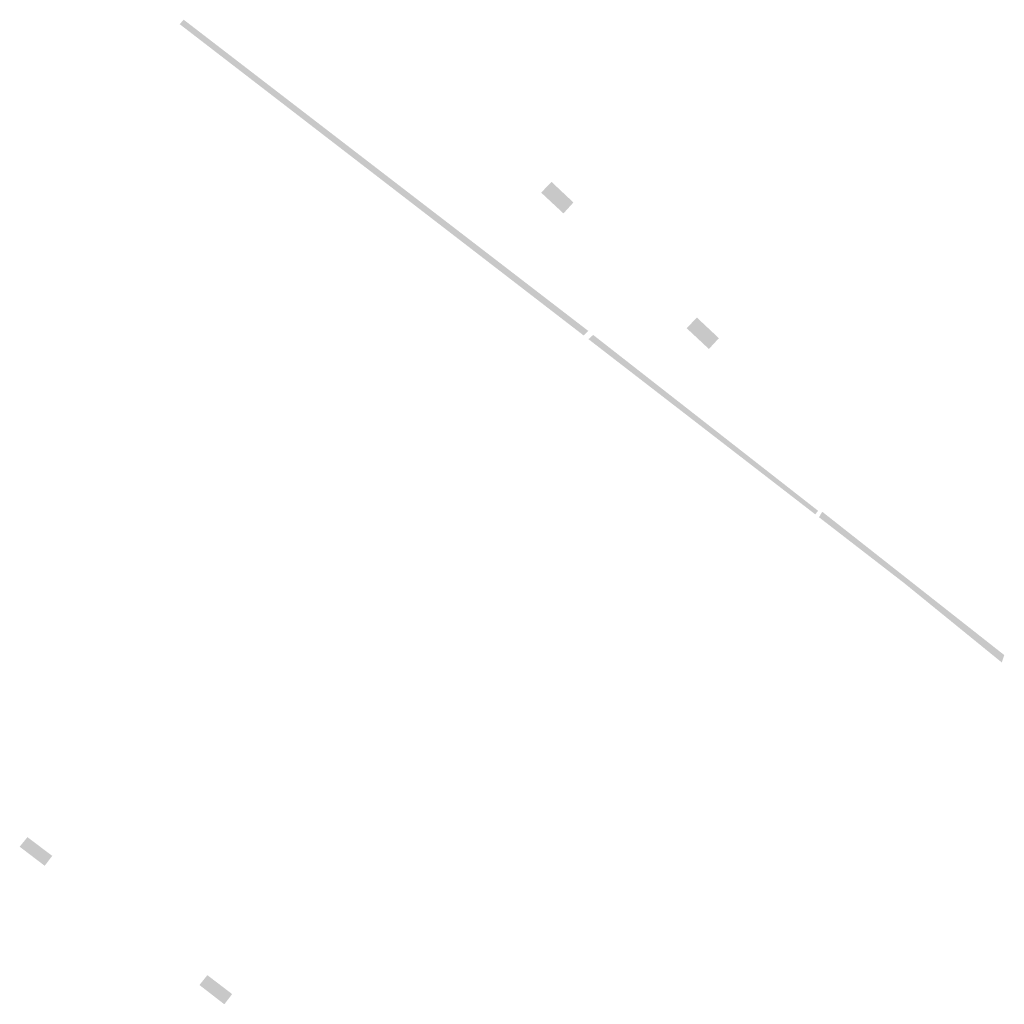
# Model space of a CAD drawing. Header units: metres. Extents: x 102852 to 106916, y 385458 to 392749.
# Tile 2 of 25: x 104433 to 104532, y 385971 to 386070. Entities that reach past the tile are written whole.
import ezdxf

# ---------------------------------------------------------------- set-up
doc = ezdxf.new("R2010")
doc.units = ezdxf.units.M
doc.layers.add('0-BEBOUWING', color=7, linetype='Continuous', lineweight=30)
doc.layers.add('0-HAAG', color=82, linetype='Continuous', lineweight=30)

msp = doc.modelspace()

# ---------------------------------------------------------------- hatches: boundary and pattern name
at = {"layer": '0-BEBOUWING', "ltscale": 0.2, "true_color": 0x636466, "extrusion": (0, 0, -1)}
msp.add_hatch(color=251, dxfattribs=at).paths.add_polyline_path([(-104488.501, 386051.27), (-104487.499, 386050.166), (-104485.257, 386052.259), (-104486.295, 386053.346)])
at = {"layer": '0-BEBOUWING', "ltscale": 0.2, "true_color": 0x636466}
for points in [[(104502.132, 386036.522), (104503.135, 386037.61), (104500.926, 386039.683), (104499.891, 386038.618)], [(104435.309, 385984.51), (104436.068, 385985.507), (104433.57, 385987.394), (104432.794, 385986.426)], [(104453.384, 385970.567), (104454.165, 385971.598), (104451.671, 385973.504), (104450.877, 385972.511)]]:
    msp.add_hatch(color=251, dxfattribs=at).paths.add_polyline_path(points)
at = {"layer": '0-HAAG', "ltscale": 0.2, "true_color": 0x136734}
for points in [[(104449.291, 386069.666), (104448.891, 386069.215), (104489.537, 386037.879), (104489.987, 386038.349)], [(104449.291, 386069.666), (104448.891, 386069.215), (104489.537, 386037.879), (104489.987, 386038.349)], [(104490.488, 386037.939), (104490.013, 386037.512), (104512.829, 386019.88), (104513.121, 386020.238)], [(104490.488, 386037.939), (104490.013, 386037.512), (104512.829, 386019.88), (104513.121, 386020.238)], [(104531.85, 386005.714), (104513.535, 386020.139), (104513.207, 386019.588), (104521.796, 386012.946), (104531.595, 386004.973), (104531.85, 386005.714), (104513.535, 386020.139)], [(104531.85, 386005.714), (104513.535, 386020.139), (104513.207, 386019.588), (104521.796, 386012.946), (104531.595, 386004.973), (104531.85, 386005.714), (104513.535, 386020.139)]]:
    msp.add_hatch(color=116, dxfattribs=at).paths.add_polyline_path(points)

doc.saveas('drawing.dxf')
